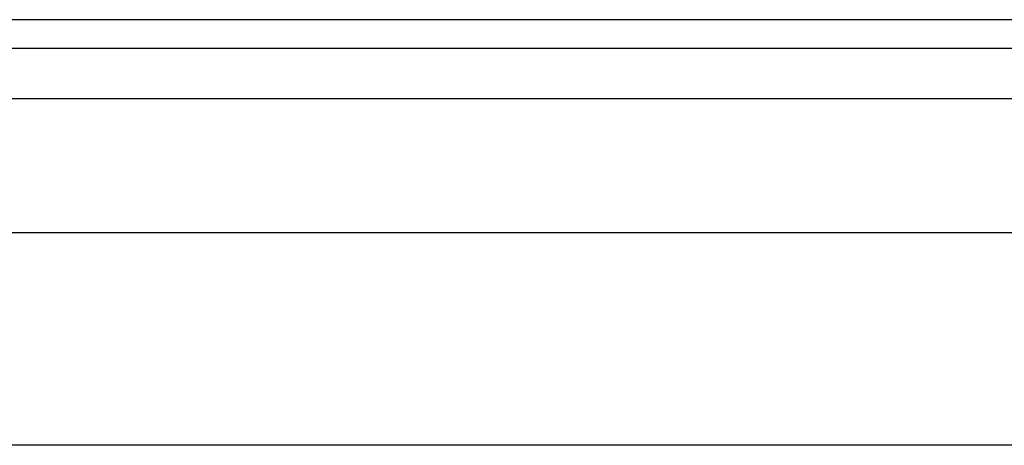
# Model space of a CAD drawing. Header units: inches. Extents: x 3.4 to 95.3, y 5.8 to 50.1.
# Tile 67 of 83: x 20.5 to 22.4, y 37.4 to 38.2. Entities that reach past the tile are written whole.
import ezdxf

# ---------------------------------------------------------------- set-up
doc = ezdxf.new("R2010")
doc.units = ezdxf.units.IN
doc.header["$MEASUREMENT"] = 0
doc.layers.add('Visible Edges(ANSI)', color=7, linetype='Continuous', lineweight=25)
doc.layers.add('Visible Tangent Edges(ANSI)', color=7, linetype='Continuous', lineweight=25)

msp = doc.modelspace()

# ---------------------------------------------------------------- linework, layer by layer
at = {"layer": 'Visible Edges(ANSI)'}
for p, q in [((23.1373, 38.1717), (3.5113, 38.1717)), ((3.5113, 38.1187), (23.1373, 38.1187)), ((4.262, 37.778), (22.3862, 37.778)), ((22.3862, 37.3843), (4.262, 37.3843))]:
    msp.add_line(p, q, dxfattribs=at)
at = {"layer": 'Visible Tangent Edges(ANSI)'}
msp.add_line((3.5113, 38.0257), (23.1373, 38.0257), dxfattribs=at)

doc.saveas('drawing.dxf')
